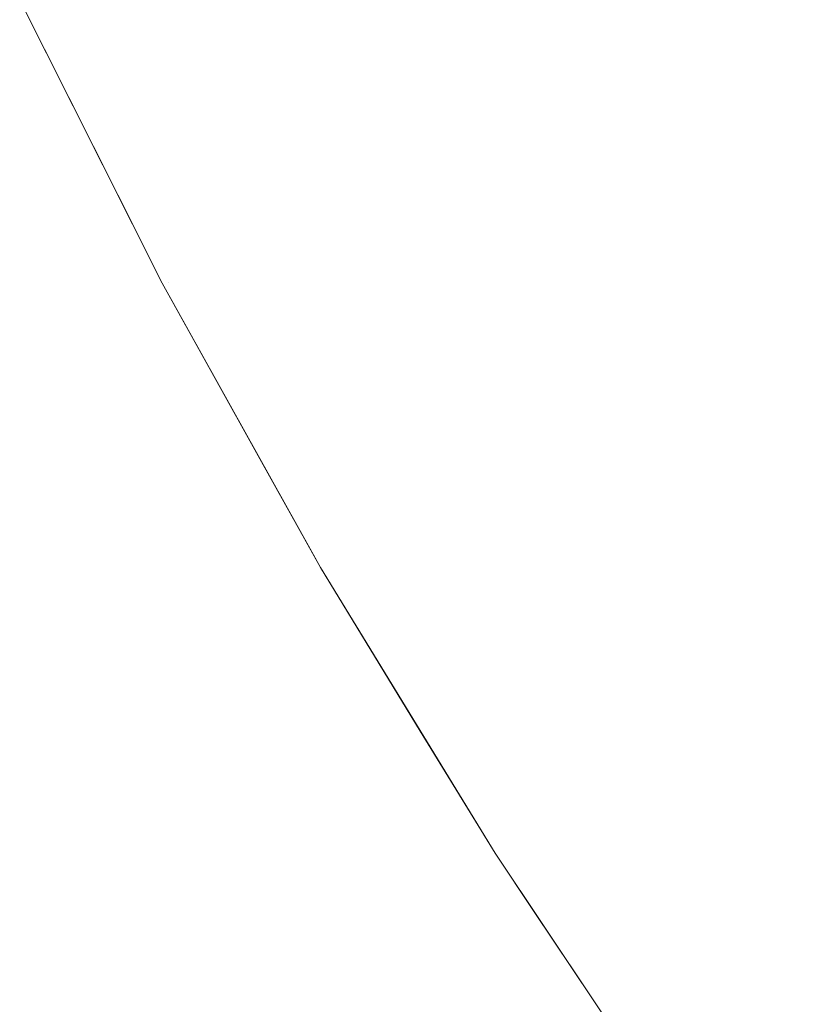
# Model space of a CAD drawing. Header units: centimetres. Extents: x -35.1 to 36.2, y 3.4 to 5.2.
# Tile 7 of 256: x -35.07875 to -35.06988, y 3.45536 to 3.46637. Entities that reach past the tile are written whole.
import ezdxf

# ---------------------------------------------------------------- set-up
doc = ezdxf.new("R2010")
doc.units = ezdxf.units.CM
doc.header["$LTSCALE"] = 2.54
doc.layers.add('Lucido design-1', color=7, linetype='Continuous')

# ---------------------------------------------------------------- blocks, each defined once
blk = doc.blocks.new('Gruppo-4-1')
at = {"color": 7, "linetype": 'Continuous', "lineweight": 9}
for points, invisible_edges in [([(-35.071119, 3.46628, -1872.283562), (-35.070499, 3.466458, -1872.282125), (-35.071424, 3.468319, -1872.282125), (-35.072049, 3.468151, -1872.283562)], 15), ([(-35.072049, 3.468151, -1872.283562), (-35.072648, 3.46799, -1872.285009), (-35.071713, 3.46611, -1872.285009), (-35.071119, 3.46628, -1872.283562)], 15), ([(-35.072281, 3.465947, -1872.286467), (-35.071713, 3.46611, -1872.285009), (-35.072648, 3.46799, -1872.285009), (-35.07322, 3.467837, -1872.286467)], 15), ([(-35.07322, 3.467837, -1872.286467), (-35.073766, 3.46769, -1872.287934), (-35.072823, 3.465792, -1872.287934), (-35.072281, 3.465947, -1872.286467)], 15), ([(-35.073337, 3.465644, -1872.289412), (-35.072823, 3.465792, -1872.287934), (-35.073766, 3.46769, -1872.287934), (-35.074284, 3.467551, -1872.289412)], 15), ([(-35.074284, 3.467551, -1872.289412), (-35.074775, 3.467419, -1872.290899), (-35.073824, 3.465505, -1872.290899), (-35.073337, 3.465644, -1872.289412)], 15), ([(-35.075201, 3.466215, -1872.93713), (-35.075672, 3.467178, -1872.93713), (-35.074775, 3.467419, -1872.940129), (-35.074308, 3.466463, -1872.940129)], 15), ([(-35.074283, 3.465373, -1872.292394), (-35.073824, 3.465505, -1872.290899), (-35.074775, 3.467419, -1872.290899), (-35.075237, 3.467294, -1872.292394)], 15), ([(-35.07097, 3.46739, -1872.948903), (-35.070499, 3.466458, -1872.948903), (-35.071713, 3.46611, -1872.946019), (-35.072189, 3.467052, -1872.946019)], 15), ([(-35.075237, 3.467294, -1872.292394), (-35.075672, 3.467178, -1872.293898), (-35.074714, 3.46525, -1872.293898), (-35.074283, 3.465373, -1872.292394)], 15), ([(-35.075981, 3.465999, -1872.934101), (-35.076454, 3.466967, -1872.934101), (-35.075672, 3.467178, -1872.93713), (-35.075201, 3.466215, -1872.93713)], 15), ([(-35.075116, 3.465134, -1872.295409), (-35.074714, 3.46525, -1872.293898), (-35.075672, 3.467178, -1872.293898), (-35.076078, 3.467069, -1872.295409)], 15), ([(-35.076078, 3.467069, -1872.295409), (-35.076454, 3.466967, -1872.296927), (-35.07549, 3.465027, -1872.296927), (-35.075116, 3.465134, -1872.295409)], 15), ([(-35.072189, 3.467052, -1872.946019), (-35.071713, 3.46611, -1872.946019), (-35.072823, 3.465792, -1872.943094), (-35.073303, 3.466742, -1872.943094)], 15), ([(-35.076645, 3.465814, -1872.931044), (-35.077121, 3.466788, -1872.931044), (-35.076454, 3.466967, -1872.934101), (-35.075981, 3.465999, -1872.934101)], 15), ([(-35.076802, 3.466874, -1872.298453), (-35.077121, 3.466788, -1872.299984), (-35.076151, 3.464837, -1872.299984), (-35.075835, 3.464928, -1872.298453)], 15), ([(-35.075835, 3.464928, -1872.298453), (-35.07549, 3.465027, -1872.296927), (-35.076454, 3.466967, -1872.296927), (-35.076802, 3.466874, -1872.298453)], 15), ([(-35.07719, 3.465663, -1872.927965), (-35.077668, 3.466641, -1872.927965), (-35.077121, 3.466788, -1872.931044), (-35.076645, 3.465814, -1872.931044)], 15), ([(-35.076438, 3.464755, -1872.301521), (-35.076151, 3.464837, -1872.299984), (-35.077121, 3.466788, -1872.299984), (-35.077409, 3.466711, -1872.301521)], 15), ([(-35.070012, 3.465523, -1872.948903), (-35.070499, 3.466458, -1872.948903), (-35.069183, 3.466835, -1872.95174), (-35.068701, 3.46591, -1872.95174)], 15), ([(-35.077409, 3.466711, -1872.301521), (-35.077668, 3.466641, -1872.303063), (-35.076695, 3.464682, -1872.303063), (-35.076438, 3.464755, -1872.301521)], 15), ([(-35.073303, 3.466742, -1872.943094), (-35.072823, 3.465792, -1872.943094), (-35.073824, 3.465505, -1872.940129), (-35.074308, 3.466463, -1872.940129)], 15), ([(-35.078633, 3.466382, -1872.313952), (-35.078748, 3.466586, -1872.315514), (-35.077653, 3.46441, -1872.315514), (-35.077651, 3.464407, -1872.313952)], 13), ([(-35.077653, 3.46441, -1872.315514), (-35.078748, 3.466586, -1872.315514), (-35.078748, 3.466586, -1872.915514), (-35.078151, 3.4654, -1872.915514)], 10), ([(-35.078151, 3.4654, -1872.915514), (-35.078748, 3.466586, -1872.915514), (-35.078586, 3.466394, -1872.918638), (-35.078105, 3.465409, -1872.918638)], 14), ([(-35.077616, 3.465545, -1872.924868), (-35.078096, 3.466526, -1872.924868), (-35.077668, 3.466641, -1872.927965), (-35.07719, 3.465663, -1872.927965)], 15), ([(-35.077897, 3.466579, -1872.304609), (-35.078096, 3.466526, -1872.30616), (-35.077119, 3.46456, -1872.30616), (-35.076922, 3.464617, -1872.304609)], 15), ([(-35.076922, 3.464617, -1872.304609), (-35.076695, 3.464682, -1872.303063), (-35.077668, 3.466641, -1872.303063), (-35.077897, 3.466579, -1872.304609)], 15), ([(-35.069853, 3.466643, -1872.280701), (-35.070499, 3.466458, -1872.282125), (-35.069507, 3.464585, -1872.282125), (-35.068867, 3.46478, -1872.280701)], 15), ([(-35.078105, 3.465409, -1872.918638), (-35.078586, 3.466394, -1872.918638), (-35.078402, 3.466444, -1872.921758), (-35.077921, 3.46546, -1872.921758)], 15), ([(-35.077529, 3.464442, -1872.310829), (-35.077423, 3.464473, -1872.30927), (-35.078402, 3.466444, -1872.30927), (-35.07851, 3.466415, -1872.310829)], 15), ([(-35.077921, 3.46546, -1872.921758), (-35.078402, 3.466444, -1872.921758), (-35.078096, 3.466526, -1872.924868), (-35.077616, 3.465545, -1872.924868)], 15), ([(-35.078264, 3.466481, -1872.307713), (-35.078402, 3.466444, -1872.30927), (-35.077423, 3.464473, -1872.30927), (-35.077286, 3.464512, -1872.307713)], 15), ([(-35.077286, 3.464512, -1872.307713), (-35.077119, 3.46456, -1872.30616), (-35.078096, 3.466526, -1872.30616), (-35.078264, 3.466481, -1872.307713)], 15), ([(-35.074308, 3.466463, -1872.940129), (-35.073824, 3.465505, -1872.940129), (-35.074714, 3.46525, -1872.93713), (-35.075201, 3.466215, -1872.93713)], 15), ([(-35.071221, 3.465165, -1872.946019), (-35.071713, 3.46611, -1872.946019), (-35.070499, 3.466458, -1872.948903), (-35.070012, 3.465523, -1872.948903)], 15), ([(-35.070122, 3.464397, -1872.283562), (-35.069507, 3.464585, -1872.282125), (-35.070499, 3.466458, -1872.282125), (-35.071119, 3.46628, -1872.283562)], 15), ([(-35.077651, 3.464407, -1872.313952), (-35.077606, 3.46442, -1872.31239), (-35.078586, 3.466394, -1872.31239), (-35.078633, 3.466382, -1872.313952)], 15), ([(-35.07851, 3.466415, -1872.310829), (-35.078586, 3.466394, -1872.31239), (-35.077606, 3.46442, -1872.31239), (-35.077529, 3.464442, -1872.310829)], 15), ([(-35.075201, 3.466215, -1872.93713), (-35.074714, 3.46525, -1872.93713), (-35.07549, 3.465027, -1872.934101), (-35.075981, 3.465999, -1872.934101)], 15), ([(-35.071119, 3.46628, -1872.283562), (-35.071713, 3.46611, -1872.285009), (-35.070711, 3.464217, -1872.285009), (-35.070122, 3.464397, -1872.283562)], 15), ([(-35.072325, 3.464838, -1872.943094), (-35.072823, 3.465792, -1872.943094), (-35.071713, 3.46611, -1872.946019), (-35.071221, 3.465165, -1872.946019)], 15), ([(-35.071274, 3.464045, -1872.286467), (-35.070711, 3.464217, -1872.285009), (-35.071713, 3.46611, -1872.285009), (-35.072281, 3.465947, -1872.286467)], 15), ([(-35.075981, 3.465999, -1872.934101), (-35.07549, 3.465027, -1872.934101), (-35.076151, 3.464837, -1872.931044), (-35.076645, 3.465814, -1872.931044)], 15), ([(-35.072281, 3.465947, -1872.286467), (-35.072823, 3.465792, -1872.287934), (-35.071811, 3.463881, -1872.287934), (-35.071274, 3.464045, -1872.286467)], 15), ([(-35.068701, 3.46591, -1872.95174), (-35.068202, 3.464983, -1872.95174), (-35.069507, 3.464585, -1872.948903), (-35.070012, 3.465523, -1872.948903)], 15), ([(-35.076645, 3.465814, -1872.931044), (-35.076151, 3.464837, -1872.931044), (-35.076695, 3.464682, -1872.927965), (-35.07719, 3.465663, -1872.927965)], 15), ([(-35.073322, 3.464543, -1872.940129), (-35.073824, 3.465505, -1872.940129), (-35.072823, 3.465792, -1872.943094), (-35.072325, 3.464838, -1872.943094)], 15), ([(-35.072321, 3.463726, -1872.289412), (-35.071811, 3.463881, -1872.287934), (-35.072823, 3.465792, -1872.287934), (-35.073337, 3.465644, -1872.289412)], 15), ([(-35.07719, 3.465663, -1872.927965), (-35.076695, 3.464682, -1872.927965), (-35.077119, 3.46456, -1872.924868), (-35.077616, 3.465545, -1872.924868)], 15), ([(-35.073337, 3.465644, -1872.289412), (-35.073824, 3.465505, -1872.290899), (-35.072804, 3.463579, -1872.290899), (-35.072321, 3.463726, -1872.289412)], 15), ([(-35.077921, 3.46546, -1872.921758), (-35.077423, 3.464473, -1872.921758), (-35.077606, 3.46442, -1872.918638), (-35.078105, 3.465409, -1872.918638)], 15), ([(-35.077616, 3.465545, -1872.924868), (-35.077119, 3.46456, -1872.924868), (-35.077423, 3.464473, -1872.921758), (-35.077921, 3.46546, -1872.921758)], 15), ([(-35.074209, 3.464281, -1872.93713), (-35.074714, 3.46525, -1872.93713), (-35.073824, 3.465505, -1872.940129), (-35.073322, 3.464543, -1872.940129)], 15), ([(-35.073259, 3.46344, -1872.292394), (-35.072804, 3.463579, -1872.290899), (-35.073824, 3.465505, -1872.290899), (-35.074283, 3.465373, -1872.292394)], 15), ([(-35.070012, 3.465523, -1872.948903), (-35.069507, 3.464585, -1872.948903), (-35.070711, 3.464217, -1872.946019), (-35.071221, 3.465165, -1872.946019)], 15), ([(-35.078105, 3.465409, -1872.918638), (-35.077606, 3.46442, -1872.918638), (-35.077156, 3.463423, -1872.915514), (-35.078151, 3.4654, -1872.915514)], 11), ([(-35.078151, 3.4654, -1872.915514), (-35.077156, 3.463423, -1872.915514), (-35.077653, 3.46441, -1872.315514)], 10), ([(-35.074283, 3.465373, -1872.292394), (-35.074714, 3.46525, -1872.293898), (-35.073686, 3.463309, -1872.293898), (-35.073259, 3.46344, -1872.292394)], 15), ([(-35.074982, 3.464052, -1872.934101), (-35.07549, 3.465027, -1872.934101), (-35.074714, 3.46525, -1872.93713), (-35.074209, 3.464281, -1872.93713)], 15), ([(-35.074085, 3.463187, -1872.295409), (-35.073686, 3.463309, -1872.293898), (-35.074714, 3.46525, -1872.293898), (-35.075116, 3.465134, -1872.295409)], 15), ([(-35.075116, 3.465134, -1872.295409), (-35.07549, 3.465027, -1872.296927), (-35.074456, 3.463074, -1872.296927), (-35.074085, 3.463187, -1872.295409)], 15), ([(-35.071221, 3.465165, -1872.946019), (-35.070711, 3.464217, -1872.946019), (-35.071811, 3.463881, -1872.943094), (-35.072325, 3.464838, -1872.943094)], 15), ([(-35.07564, 3.463857, -1872.931044), (-35.076151, 3.464837, -1872.931044), (-35.07549, 3.465027, -1872.934101), (-35.074982, 3.464052, -1872.934101)], 15), ([(-35.074798, 3.46297, -1872.298453), (-35.074456, 3.463074, -1872.296927), (-35.07549, 3.465027, -1872.296927), (-35.075835, 3.464928, -1872.298453)], 15), ([(-35.075835, 3.464928, -1872.298453), (-35.076151, 3.464837, -1872.299984), (-35.075112, 3.462874, -1872.299984), (-35.074798, 3.46297, -1872.298453)], 15), ([(-35.076181, 3.463697, -1872.927965), (-35.076695, 3.464682, -1872.927965), (-35.076151, 3.464837, -1872.931044), (-35.07564, 3.463857, -1872.931044)], 15), ([(-35.075396, 3.462787, -1872.301521), (-35.075112, 3.462874, -1872.299984), (-35.076151, 3.464837, -1872.299984), (-35.076438, 3.464755, -1872.301521)], 15), ([(-35.072325, 3.464838, -1872.943094), (-35.071811, 3.463881, -1872.943094), (-35.072804, 3.463579, -1872.940129), (-35.073322, 3.464543, -1872.940129)], 15), ([(-35.076604, 3.463572, -1872.924868), (-35.077119, 3.46456, -1872.924868), (-35.076695, 3.464682, -1872.927965), (-35.076181, 3.463697, -1872.927965)], 15), ([(-35.075876, 3.462641, -1872.304609), (-35.07565, 3.46271, -1872.303063), (-35.076695, 3.464682, -1872.303063), (-35.076922, 3.464617, -1872.304609)], 15), ([(-35.076438, 3.464755, -1872.301521), (-35.076695, 3.464682, -1872.303063), (-35.07565, 3.46271, -1872.303063), (-35.075396, 3.462787, -1872.301521)], 15), ([(-35.076922, 3.464617, -1872.304609), (-35.077119, 3.46456, -1872.30616), (-35.076071, 3.462581, -1872.30616), (-35.075876, 3.462641, -1872.304609)], 15), ([(-35.070184, 3.463267, -1872.946019), (-35.070711, 3.464217, -1872.946019), (-35.069507, 3.464585, -1872.948903), (-35.068985, 3.463644, -1872.948903)], 15), ([(-35.069055, 3.462503, -1872.283562), (-35.068446, 3.462701, -1872.282125), (-35.069507, 3.464585, -1872.282125), (-35.070122, 3.464397, -1872.283562)], 15), ([(-35.077089, 3.463429, -1872.918638), (-35.077606, 3.46442, -1872.918638), (-35.077423, 3.464473, -1872.921758), (-35.076907, 3.463483, -1872.921758)], 15), ([(-35.076478, 3.462457, -1872.310829), (-35.076373, 3.462489, -1872.30927), (-35.077423, 3.464473, -1872.30927), (-35.077529, 3.464442, -1872.310829)], 15), ([(-35.076907, 3.463483, -1872.921758), (-35.077423, 3.464473, -1872.921758), (-35.077119, 3.46456, -1872.924868), (-35.076604, 3.463572, -1872.924868)], 15), ([(-35.077286, 3.464512, -1872.307713), (-35.077423, 3.464473, -1872.30927), (-35.076373, 3.462489, -1872.30927), (-35.076237, 3.462531, -1872.307713)], 15), ([(-35.076237, 3.462531, -1872.307713), (-35.076071, 3.462581, -1872.30616), (-35.077119, 3.46456, -1872.30616), (-35.077286, 3.464512, -1872.307713)], 15), ([(-35.073322, 3.464543, -1872.940129), (-35.072804, 3.463579, -1872.940129), (-35.073686, 3.463309, -1872.93713), (-35.074209, 3.464281, -1872.93713)], 15), ([(-35.077651, 3.464407, -1872.313952), (-35.077653, 3.46441, -1872.315514), (-35.077156, 3.463423, -1872.315514)], 9), ([(-35.077156, 3.463423, -1872.915514), (-35.077156, 3.463423, -1872.315514), (-35.077653, 3.46441, -1872.315514)], 9), ([(-35.076599, 3.46242, -1872.313952), (-35.076554, 3.462434, -1872.31239), (-35.077606, 3.46442, -1872.31239), (-35.077651, 3.464407, -1872.313952)], 15), ([(-35.077156, 3.463423, -1872.315514), (-35.076599, 3.46242, -1872.313952), (-35.077651, 3.464407, -1872.313952)], 11), ([(-35.077529, 3.464442, -1872.310829), (-35.077606, 3.46442, -1872.31239), (-35.076554, 3.462434, -1872.31239), (-35.076478, 3.462457, -1872.310829)], 15), ([(-35.077156, 3.463423, -1872.915514), (-35.077606, 3.46442, -1872.918638), (-35.077089, 3.463429, -1872.918638)], 11), ([(-35.070122, 3.464397, -1872.283562), (-35.070711, 3.464217, -1872.285009), (-35.069639, 3.462314, -1872.285009), (-35.069055, 3.462503, -1872.283562)], 15), ([(-35.074209, 3.464281, -1872.93713), (-35.073686, 3.463309, -1872.93713), (-35.074456, 3.463074, -1872.934101), (-35.074982, 3.464052, -1872.934101)], 15), ([(-35.071279, 3.462922, -1872.943094), (-35.071811, 3.463881, -1872.943094), (-35.070711, 3.464217, -1872.946019), (-35.070184, 3.463267, -1872.946019)], 15), ([(-35.070197, 3.462133, -1872.286467), (-35.069639, 3.462314, -1872.285009), (-35.070711, 3.464217, -1872.285009), (-35.071274, 3.464045, -1872.286467)], 15), ([(-35.074982, 3.464052, -1872.934101), (-35.074456, 3.463074, -1872.934101), (-35.075112, 3.462874, -1872.931044), (-35.07564, 3.463857, -1872.931044)], 15), ([(-35.071274, 3.464045, -1872.286467), (-35.071811, 3.463881, -1872.287934), (-35.070729, 3.46196, -1872.287934), (-35.070197, 3.462133, -1872.286467)], 15), ([(-35.07564, 3.463857, -1872.931044), (-35.075112, 3.462874, -1872.931044), (-35.07565, 3.46271, -1872.927965), (-35.076181, 3.463697, -1872.927965)], 15), ([(-35.072267, 3.462611, -1872.940129), (-35.072804, 3.463579, -1872.940129), (-35.071811, 3.463881, -1872.943094), (-35.071279, 3.462922, -1872.943094)], 15), ([(-35.071234, 3.461796, -1872.289412), (-35.070729, 3.46196, -1872.287934), (-35.071811, 3.463881, -1872.287934), (-35.072321, 3.463726, -1872.289412)], 15), ([(-35.076181, 3.463697, -1872.927965), (-35.07565, 3.46271, -1872.927965), (-35.076071, 3.462581, -1872.924868), (-35.076604, 3.463572, -1872.924868)], 15), ([(-35.072321, 3.463726, -1872.289412), (-35.072804, 3.463579, -1872.290899), (-35.071713, 3.461641, -1872.290899), (-35.071234, 3.461796, -1872.289412)], 15), ([(-35.073146, 3.462335, -1872.93713), (-35.073686, 3.463309, -1872.93713), (-35.072804, 3.463579, -1872.940129), (-35.072267, 3.462611, -1872.940129)], 15), ([(-35.072164, 3.461495, -1872.292394), (-35.071713, 3.461641, -1872.290899), (-35.072804, 3.463579, -1872.290899), (-35.073259, 3.46344, -1872.292394)], 15), ([(-35.068985, 3.463644, -1872.948903), (-35.068446, 3.462701, -1872.948903), (-35.069639, 3.462314, -1872.946019), (-35.070184, 3.463267, -1872.946019)], 15), ([(-35.076907, 3.463483, -1872.921758), (-35.076373, 3.462489, -1872.921758), (-35.076554, 3.462434, -1872.918638), (-35.077089, 3.463429, -1872.918638)], 15), ([(-35.076604, 3.463572, -1872.924868), (-35.076071, 3.462581, -1872.924868), (-35.076373, 3.462489, -1872.921758), (-35.076907, 3.463483, -1872.921758)], 15), ([(-35.077089, 3.463429, -1872.918638), (-35.076554, 3.462434, -1872.918638), (-35.0766, 3.462423, -1872.915514), (-35.077156, 3.463423, -1872.915514)], 11), ([(-35.076599, 3.46242, -1872.313952), (-35.077156, 3.463423, -1872.315514), (-35.075485, 3.460419, -1872.315514), (-35.075474, 3.460422, -1872.313952)], 13), ([(-35.075388, 3.460244, -1872.315514), (-35.075485, 3.460419, -1872.315514), (-35.077156, 3.463423, -1872.915514), (-35.0766, 3.462423, -1872.915514)], 10), ([(-35.075485, 3.460419, -1872.315514), (-35.077156, 3.463423, -1872.315514), (-35.077156, 3.463423, -1872.915514)], 10), ([(-35.073259, 3.46344, -1872.292394), (-35.073686, 3.463309, -1872.293898), (-35.072587, 3.461358, -1872.293898), (-35.072164, 3.461495, -1872.292394)], 15), ([(-35.073912, 3.462093, -1872.934101), (-35.074456, 3.463074, -1872.934101), (-35.073686, 3.463309, -1872.93713), (-35.073146, 3.462335, -1872.93713)], 15), ([(-35.072983, 3.461229, -1872.295409), (-35.072587, 3.461358, -1872.293898), (-35.073686, 3.463309, -1872.293898), (-35.074085, 3.463187, -1872.295409)], 15), ([(-35.070184, 3.463267, -1872.946019), (-35.069639, 3.462314, -1872.946019), (-35.070729, 3.46196, -1872.943094), (-35.071279, 3.462922, -1872.943094)], 15), ([(-35.074085, 3.463187, -1872.295409), (-35.074456, 3.463074, -1872.296927), (-35.07335, 3.46111, -1872.296927), (-35.072983, 3.461229, -1872.295409)], 15), ([(-35.074565, 3.461888, -1872.931044), (-35.075112, 3.462874, -1872.931044), (-35.074456, 3.463074, -1872.934101), (-35.073912, 3.462093, -1872.934101)], 15), ([(-35.073689, 3.461, -1872.298453), (-35.07335, 3.46111, -1872.296927), (-35.074456, 3.463074, -1872.296927), (-35.074798, 3.46297, -1872.298453)], 15), ([(-35.074798, 3.46297, -1872.298453), (-35.075112, 3.462874, -1872.299984), (-35.074, 3.4609, -1872.299984), (-35.073689, 3.461, -1872.298453)], 15), ([(-35.071279, 3.462922, -1872.943094), (-35.070729, 3.46196, -1872.943094), (-35.071713, 3.461641, -1872.940129), (-35.072267, 3.462611, -1872.940129)], 15), ([(-35.075101, 3.461719, -1872.927965), (-35.07565, 3.46271, -1872.927965), (-35.075112, 3.462874, -1872.931044), (-35.074565, 3.461888, -1872.931044)], 15), ([(-35.074281, 3.460808, -1872.301521), (-35.074, 3.4609, -1872.299984), (-35.075112, 3.462874, -1872.299984), (-35.075396, 3.462787, -1872.301521)], 15), ([(-35.07552, 3.461588, -1872.924868), (-35.076071, 3.462581, -1872.924868), (-35.07565, 3.46271, -1872.927965), (-35.075101, 3.461719, -1872.927965)], 15), ([(-35.074757, 3.460654, -1872.304609), (-35.074534, 3.460726, -1872.303063), (-35.07565, 3.46271, -1872.303063), (-35.075876, 3.462641, -1872.304609)], 15), ([(-35.075396, 3.462787, -1872.301521), (-35.07565, 3.46271, -1872.303063), (-35.074534, 3.460726, -1872.303063), (-35.074281, 3.460808, -1872.301521)], 15), ([(-35.075876, 3.462641, -1872.304609), (-35.076071, 3.462581, -1872.30616), (-35.074951, 3.460591, -1872.30616), (-35.074757, 3.460654, -1872.304609)], 15), ([(-35.072267, 3.462611, -1872.940129), (-35.071713, 3.461641, -1872.940129), (-35.072587, 3.461358, -1872.93713), (-35.073146, 3.462335, -1872.93713)], 15), ([(-35.076001, 3.461436, -1872.918638), (-35.076554, 3.462434, -1872.918638), (-35.076373, 3.462489, -1872.921758), (-35.07582, 3.461493, -1872.921758)], 15), ([(-35.075354, 3.46046, -1872.310829), (-35.075249, 3.460494, -1872.30927), (-35.076373, 3.462489, -1872.30927), (-35.076478, 3.462457, -1872.310829)], 15), ([(-35.07582, 3.461493, -1872.921758), (-35.076373, 3.462489, -1872.921758), (-35.076071, 3.462581, -1872.924868), (-35.07552, 3.461588, -1872.924868)], 15), ([(-35.076237, 3.462531, -1872.307713), (-35.076373, 3.462489, -1872.30927), (-35.075249, 3.460494, -1872.30927), (-35.075115, 3.460538, -1872.307713)], 15), ([(-35.075115, 3.460538, -1872.307713), (-35.074951, 3.460591, -1872.30616), (-35.076071, 3.462581, -1872.30616), (-35.076237, 3.462531, -1872.307713)], 15), ([(-35.076045, 3.461426, -1872.915514), (-35.0766, 3.462423, -1872.915514), (-35.076554, 3.462434, -1872.918638), (-35.076001, 3.461436, -1872.918638)], 14), ([(-35.0766, 3.462423, -1872.915514), (-35.076045, 3.461426, -1872.915514), (-35.075388, 3.460244, -1872.915514), (-35.075388, 3.460244, -1872.315514)], 12), ([(-35.075474, 3.460422, -1872.313952), (-35.075429, 3.460436, -1872.31239), (-35.076554, 3.462434, -1872.31239), (-35.076599, 3.46242, -1872.313952)], 15), ([(-35.076478, 3.462457, -1872.310829), (-35.076554, 3.462434, -1872.31239), (-35.075429, 3.460436, -1872.31239), (-35.075354, 3.46046, -1872.310829)], 15), ([(-35.073146, 3.462335, -1872.93713), (-35.072587, 3.461358, -1872.93713), (-35.07335, 3.46111, -1872.934101), (-35.073912, 3.462093, -1872.934101)], 15), ([(-35.070161, 3.460996, -1872.943094), (-35.070729, 3.46196, -1872.943094), (-35.069639, 3.462314, -1872.946019), (-35.069077, 3.461358, -1872.946019)], 15), ([(-35.069048, 3.460211, -1872.286467), (-35.068496, 3.460401, -1872.285009), (-35.069639, 3.462314, -1872.285009), (-35.070197, 3.462133, -1872.286467)], 15), ([(-35.073912, 3.462093, -1872.934101), (-35.07335, 3.46111, -1872.934101), (-35.074, 3.4609, -1872.931044), (-35.074565, 3.461888, -1872.931044)], 15), ([(-35.070197, 3.462133, -1872.286467), (-35.070729, 3.46196, -1872.287934), (-35.069575, 3.46003, -1872.287934), (-35.069048, 3.460211, -1872.286467)], 15), ([(-35.07114, 3.460669, -1872.940129), (-35.071713, 3.461641, -1872.940129), (-35.070729, 3.46196, -1872.943094), (-35.070161, 3.460996, -1872.943094)], 15), ([(-35.070075, 3.459858, -1872.289412), (-35.069575, 3.46003, -1872.287934), (-35.070729, 3.46196, -1872.287934), (-35.071234, 3.461796, -1872.289412)], 15), ([(-35.074565, 3.461888, -1872.931044), (-35.074, 3.4609, -1872.931044), (-35.074534, 3.460726, -1872.927965), (-35.075101, 3.461719, -1872.927965)], 15), ([(-35.075101, 3.461719, -1872.927965), (-35.074534, 3.460726, -1872.927965), (-35.074951, 3.460591, -1872.924868), (-35.07552, 3.461588, -1872.924868)], 15), ([(-35.071234, 3.461796, -1872.289412), (-35.071713, 3.461641, -1872.290899), (-35.070549, 3.459695, -1872.290899), (-35.070075, 3.459858, -1872.289412)], 15), ([(-35.07201, 3.460378, -1872.93713), (-35.072587, 3.461358, -1872.93713), (-35.071713, 3.461641, -1872.940129), (-35.07114, 3.460669, -1872.940129)], 15), ([(-35.070995, 3.459541, -1872.292394), (-35.070549, 3.459695, -1872.290899), (-35.071713, 3.461641, -1872.290899), (-35.072164, 3.461495, -1872.292394)], 15), ([(-35.07582, 3.461493, -1872.921758), (-35.075249, 3.460494, -1872.921758), (-35.075429, 3.460436, -1872.918638), (-35.076001, 3.461436, -1872.918638)], 15), ([(-35.07552, 3.461588, -1872.924868), (-35.074951, 3.460591, -1872.924868), (-35.075249, 3.460494, -1872.921758), (-35.07582, 3.461493, -1872.921758)], 15), ([(-35.072164, 3.461495, -1872.292394), (-35.072587, 3.461358, -1872.293898), (-35.071415, 3.459397, -1872.293898), (-35.070995, 3.459541, -1872.292394)], 15), ([(-35.076001, 3.461436, -1872.918638), (-35.075429, 3.460436, -1872.918638), (-35.075388, 3.460244, -1872.915514), (-35.076045, 3.461426, -1872.915514)], 11), ([(-35.07277, 3.460125, -1872.934101), (-35.07335, 3.46111, -1872.934101), (-35.072587, 3.461358, -1872.93713), (-35.07201, 3.460378, -1872.93713)], 15), ([(-35.071807, 3.459262, -1872.295409), (-35.071415, 3.459397, -1872.293898), (-35.072587, 3.461358, -1872.293898), (-35.072983, 3.461229, -1872.295409)], 15), ([(-35.069077, 3.461358, -1872.946019), (-35.068496, 3.460401, -1872.946019), (-35.069575, 3.46003, -1872.943094), (-35.070161, 3.460996, -1872.943094)], 15), ([(-35.072983, 3.461229, -1872.295409), (-35.07335, 3.46111, -1872.296927), (-35.07217, 3.459137, -1872.296927), (-35.071807, 3.459262, -1872.295409)], 15), ([(-35.073416, 3.459909, -1872.931044), (-35.074, 3.4609, -1872.931044), (-35.07335, 3.46111, -1872.934101), (-35.07277, 3.460125, -1872.934101)], 15), ([(-35.072506, 3.459021, -1872.298453), (-35.07217, 3.459137, -1872.296927), (-35.07335, 3.46111, -1872.296927), (-35.073689, 3.461, -1872.298453)], 15), ([(-35.073689, 3.461, -1872.298453), (-35.074, 3.4609, -1872.299984), (-35.072814, 3.458916, -1872.299984), (-35.072506, 3.459021, -1872.298453)], 15), ([(-35.070161, 3.460996, -1872.943094), (-35.069575, 3.46003, -1872.943094), (-35.070549, 3.459695, -1872.940129), (-35.07114, 3.460669, -1872.940129)], 15), ([(-35.073947, 3.459731, -1872.927965), (-35.074534, 3.460726, -1872.927965), (-35.074, 3.4609, -1872.931044), (-35.073416, 3.459909, -1872.931044)], 15), ([(-35.073092, 3.45882, -1872.301521), (-35.072814, 3.458916, -1872.299984), (-35.074, 3.4609, -1872.299984), (-35.074281, 3.460808, -1872.301521)], 15), ([(-35.074362, 3.459593, -1872.924868), (-35.074951, 3.460591, -1872.924868), (-35.074534, 3.460726, -1872.927965), (-35.073947, 3.459731, -1872.927965)], 15), ([(-35.073563, 3.458658, -1872.304609), (-35.073342, 3.458734, -1872.303063), (-35.074534, 3.460726, -1872.303063), (-35.074757, 3.460654, -1872.304609)], 15), ([(-35.074281, 3.460808, -1872.301521), (-35.074534, 3.460726, -1872.303063), (-35.073342, 3.458734, -1872.303063), (-35.073092, 3.45882, -1872.301521)], 15), ([(-35.074757, 3.460654, -1872.304609), (-35.074951, 3.460591, -1872.30616), (-35.073755, 3.458592, -1872.30616), (-35.073563, 3.458658, -1872.304609)], 15), ([(-35.07114, 3.460669, -1872.940129), (-35.070549, 3.459695, -1872.940129), (-35.071415, 3.459397, -1872.93713), (-35.07201, 3.460378, -1872.93713)], 15), ([(-35.074838, 3.459434, -1872.918638), (-35.075429, 3.460436, -1872.918638), (-35.075249, 3.460494, -1872.921758), (-35.07466, 3.459493, -1872.921758)], 15), ([(-35.074155, 3.458454, -1872.310829), (-35.074051, 3.45849, -1872.30927), (-35.075249, 3.460494, -1872.30927), (-35.075354, 3.46046, -1872.310829)], 15), ([(-35.07466, 3.459493, -1872.921758), (-35.075249, 3.460494, -1872.921758), (-35.074951, 3.460591, -1872.924868), (-35.074362, 3.459593, -1872.924868)], 15), ([(-35.075115, 3.460538, -1872.307713), (-35.075249, 3.460494, -1872.30927), (-35.074051, 3.45849, -1872.30927), (-35.073918, 3.458536, -1872.307713)], 15), ([(-35.073918, 3.458536, -1872.307713), (-35.073755, 3.458592, -1872.30616), (-35.074951, 3.460591, -1872.30616), (-35.075115, 3.460538, -1872.307713)], 15), ([(-35.075474, 3.460422, -1872.313952), (-35.075485, 3.460419, -1872.315514), (-35.075388, 3.460244, -1872.315514)], 9), ([(-35.074273, 3.458413, -1872.313952), (-35.074229, 3.458429, -1872.31239), (-35.075429, 3.460436, -1872.31239), (-35.075474, 3.460422, -1872.313952)], 15), ([(-35.074273, 3.458413, -1872.313952), (-35.075474, 3.460422, -1872.313952), (-35.075388, 3.460244, -1872.315514)], 11), ([(-35.075354, 3.46046, -1872.310829), (-35.075429, 3.460436, -1872.31239), (-35.074229, 3.458429, -1872.31239), (-35.074155, 3.458454, -1872.310829)], 15), ([(-35.075388, 3.460244, -1872.915514), (-35.075429, 3.460436, -1872.918638), (-35.074838, 3.459434, -1872.918638)], 11), ([(-35.07201, 3.460378, -1872.93713), (-35.071415, 3.459397, -1872.93713), (-35.07217, 3.459137, -1872.934101), (-35.07277, 3.460125, -1872.934101)], 15), ([(-35.075388, 3.460244, -1872.315514), (-35.073437, 3.457052, -1872.315514), (-35.074273, 3.458413, -1872.313952)], 10), ([(-35.073437, 3.457052, -1872.315514), (-35.075388, 3.460244, -1872.315514), (-35.075388, 3.460244, -1872.915514), (-35.074272, 3.458418, -1872.915514)], 10), ([(-35.074838, 3.459434, -1872.918638), (-35.074229, 3.458429, -1872.918638), (-35.074272, 3.458418, -1872.915514), (-35.075388, 3.460244, -1872.915514)], 11), ([(-35.07277, 3.460125, -1872.934101), (-35.07217, 3.459137, -1872.934101), (-35.072814, 3.458916, -1872.931044), (-35.073416, 3.459909, -1872.931044)], 15), ([(-35.069939, 3.458718, -1872.940129), (-35.070549, 3.459695, -1872.940129), (-35.069575, 3.46003, -1872.943094), (-35.06897, 3.459061, -1872.943094)], 15), ([(-35.068842, 3.457911, -1872.289412), (-35.068346, 3.458091, -1872.287934), (-35.069575, 3.46003, -1872.287934), (-35.070075, 3.459858, -1872.289412)], 15), ([(-35.073416, 3.459909, -1872.931044), (-35.072814, 3.458916, -1872.931044), (-35.073342, 3.458734, -1872.927965), (-35.073947, 3.459731, -1872.927965)], 15), ([(-35.070075, 3.459858, -1872.289412), (-35.070549, 3.459695, -1872.290899), (-35.06931, 3.45774, -1872.290899), (-35.068842, 3.457911, -1872.289412)], 15), ([(-35.073947, 3.459731, -1872.927965), (-35.073342, 3.458734, -1872.927965), (-35.073755, 3.458592, -1872.924868), (-35.074362, 3.459593, -1872.924868)], 15), ([(-35.0708, 3.458413, -1872.93713), (-35.071415, 3.459397, -1872.93713), (-35.070549, 3.459695, -1872.940129), (-35.069939, 3.458718, -1872.940129)], 15), ([(-35.069752, 3.457579, -1872.292394), (-35.06931, 3.45774, -1872.290899), (-35.070549, 3.459695, -1872.290899), (-35.070995, 3.459541, -1872.292394)], 15), ([(-35.074362, 3.459593, -1872.924868), (-35.073755, 3.458592, -1872.924868), (-35.074051, 3.45849, -1872.921758), (-35.07466, 3.459493, -1872.921758)], 15), ([(-35.070995, 3.459541, -1872.292394), (-35.071415, 3.459397, -1872.293898), (-35.070167, 3.457428, -1872.293898), (-35.069752, 3.457579, -1872.292394)], 15), ([(-35.07466, 3.459493, -1872.921758), (-35.074051, 3.45849, -1872.921758), (-35.074229, 3.458429, -1872.918638), (-35.074838, 3.459434, -1872.918638)], 15), ([(-35.071552, 3.458147, -1872.934101), (-35.07217, 3.459137, -1872.934101), (-35.071415, 3.459397, -1872.93713), (-35.0708, 3.458413, -1872.93713)], 15), ([(-35.070555, 3.457287, -1872.295409), (-35.070167, 3.457428, -1872.293898), (-35.071415, 3.459397, -1872.293898), (-35.071807, 3.459262, -1872.295409)], 15), ([(-35.071807, 3.459262, -1872.295409), (-35.07217, 3.459137, -1872.296927), (-35.070915, 3.457155, -1872.296927), (-35.070555, 3.457287, -1872.295409)], 15), ([(-35.072192, 3.45792, -1872.931044), (-35.072814, 3.458916, -1872.931044), (-35.07217, 3.459137, -1872.934101), (-35.071552, 3.458147, -1872.934101)], 15), ([(-35.071247, 3.457034, -1872.298453), (-35.070915, 3.457155, -1872.296927), (-35.07217, 3.459137, -1872.296927), (-35.072506, 3.459021, -1872.298453)], 15), ([(-35.072506, 3.459021, -1872.298453), (-35.072814, 3.458916, -1872.299984), (-35.071551, 3.456923, -1872.299984), (-35.071247, 3.457034, -1872.298453)], 15), ([(-35.06897, 3.459061, -1872.943094), (-35.068346, 3.458091, -1872.943094), (-35.06931, 3.45774, -1872.940129), (-35.069939, 3.458718, -1872.940129)], 15), ([(-35.072718, 3.457734, -1872.927965), (-35.073342, 3.458734, -1872.927965), (-35.072814, 3.458916, -1872.931044), (-35.072192, 3.45792, -1872.931044)], 15), ([(-35.071827, 3.456823, -1872.301521), (-35.071551, 3.456923, -1872.299984), (-35.072814, 3.458916, -1872.299984), (-35.073092, 3.45882, -1872.301521)], 15), ([(-35.073129, 3.457589, -1872.924868), (-35.073755, 3.458592, -1872.924868), (-35.073342, 3.458734, -1872.927965), (-35.072718, 3.457734, -1872.927965)], 15), ([(-35.072293, 3.456653, -1872.304609), (-35.072074, 3.456733, -1872.303063), (-35.073342, 3.458734, -1872.303063), (-35.073563, 3.458658, -1872.304609)], 15), ([(-35.073092, 3.45882, -1872.301521), (-35.073342, 3.458734, -1872.303063), (-35.072074, 3.456733, -1872.303063), (-35.071827, 3.456823, -1872.301521)], 15), ([(-35.073563, 3.458658, -1872.304609), (-35.073755, 3.458592, -1872.30616), (-35.072483, 3.456584, -1872.30616), (-35.072293, 3.456653, -1872.304609)], 15), ([(-35.069939, 3.458718, -1872.940129), (-35.06931, 3.45774, -1872.940129), (-35.070167, 3.457428, -1872.93713), (-35.0708, 3.458413, -1872.93713)], 15), ([(-35.073423, 3.457484, -1872.921758), (-35.074051, 3.45849, -1872.921758), (-35.073755, 3.458592, -1872.924868), (-35.073129, 3.457589, -1872.924868)], 15), ([(-35.073918, 3.458536, -1872.307713), (-35.074051, 3.45849, -1872.30927), (-35.072775, 3.456477, -1872.30927), (-35.072644, 3.456525, -1872.307713)], 15), ([(-35.072644, 3.456525, -1872.307713), (-35.072483, 3.456584, -1872.30616), (-35.073755, 3.458592, -1872.30616), (-35.073918, 3.458536, -1872.307713)], 15), ([(-35.072995, 3.456397, -1872.313952), (-35.072951, 3.456413, -1872.31239), (-35.074229, 3.458429, -1872.31239), (-35.074273, 3.458413, -1872.313952)], 15), ([(-35.072995, 3.456397, -1872.313952), (-35.074273, 3.458413, -1872.313952), (-35.073437, 3.457052, -1872.315514)], 11), ([(-35.073437, 3.457052, -1872.915514), (-35.074272, 3.458418, -1872.915514), (-35.074229, 3.458429, -1872.918638), (-35.0736, 3.457422, -1872.918638)], 14), ([(-35.074272, 3.458418, -1872.915514), (-35.073437, 3.457052, -1872.915514), (-35.073437, 3.457052, -1872.315514)], 10), ([(-35.0736, 3.457422, -1872.918638), (-35.074229, 3.458429, -1872.918638), (-35.074051, 3.45849, -1872.921758), (-35.073423, 3.457484, -1872.921758)], 15), ([(-35.074155, 3.458454, -1872.310829), (-35.074229, 3.458429, -1872.31239), (-35.072951, 3.456413, -1872.31239), (-35.072878, 3.45644, -1872.310829)], 15), ([(-35.072878, 3.45644, -1872.310829), (-35.072775, 3.456477, -1872.30927), (-35.074051, 3.45849, -1872.30927), (-35.074155, 3.458454, -1872.310829)], 15), ([(-35.0708, 3.458413, -1872.93713), (-35.070167, 3.457428, -1872.93713), (-35.070915, 3.457155, -1872.934101), (-35.071552, 3.458147, -1872.934101)], 15), ([(-35.071552, 3.458147, -1872.934101), (-35.070915, 3.457155, -1872.934101), (-35.071551, 3.456923, -1872.931044), (-35.072192, 3.45792, -1872.931044)], 15), ([(-35.072192, 3.45792, -1872.931044), (-35.071551, 3.456923, -1872.931044), (-35.072074, 3.456733, -1872.927965), (-35.072718, 3.457734, -1872.927965)], 15), ([(-35.072718, 3.457734, -1872.927965), (-35.072074, 3.456733, -1872.927965), (-35.072483, 3.456584, -1872.924868), (-35.073129, 3.457589, -1872.924868)], 15), ([(-35.069514, 3.456441, -1872.93713), (-35.070167, 3.457428, -1872.93713), (-35.06931, 3.45774, -1872.940129), (-35.068662, 3.45676, -1872.940129)], 15), ([(-35.073129, 3.457589, -1872.924868), (-35.072483, 3.456584, -1872.924868), (-35.072775, 3.456477, -1872.921758), (-35.073423, 3.457484, -1872.921758)], 15), ([(-35.069752, 3.457579, -1872.292394), (-35.070167, 3.457428, -1872.293898), (-35.068842, 3.455453, -1872.293898), (-35.068432, 3.455611, -1872.292394)], 15), ([(-35.073423, 3.457484, -1872.921758), (-35.072775, 3.456477, -1872.921758), (-35.072951, 3.456413, -1872.918638), (-35.0736, 3.457422, -1872.918638)], 15), ([(-35.0736, 3.457422, -1872.918638), (-35.072951, 3.456413, -1872.918638), (-35.073437, 3.457052, -1872.915514)], 11), ([(-35.070258, 3.456162, -1872.934101), (-35.070915, 3.457155, -1872.934101), (-35.070167, 3.457428, -1872.93713), (-35.069514, 3.456441, -1872.93713)], 15), ([(-35.069225, 3.455305, -1872.295409), (-35.068842, 3.455453, -1872.293898), (-35.070167, 3.457428, -1872.293898), (-35.070555, 3.457287, -1872.295409)], 15), ([(-35.070555, 3.457287, -1872.295409), (-35.070915, 3.457155, -1872.296927), (-35.069581, 3.455168, -1872.296927), (-35.069225, 3.455305, -1872.295409)], 15), ([(-35.070891, 3.455925, -1872.931044), (-35.071551, 3.456923, -1872.931044), (-35.070915, 3.457155, -1872.934101), (-35.070258, 3.456162, -1872.934101)], 15), ([(-35.06991, 3.455041, -1872.298453), (-35.069581, 3.455168, -1872.296927), (-35.070915, 3.457155, -1872.296927), (-35.071247, 3.457034, -1872.298453)], 15), ([(-35.073437, 3.457052, -1872.315514), (-35.072999, 3.456399, -1872.315514), (-35.072995, 3.456397, -1872.313952)], 10), ([(-35.072999, 3.456399, -1872.315514), (-35.073437, 3.457052, -1872.915514), (-35.072325, 3.455392, -1872.915514)], 9), ([(-35.072999, 3.456399, -1872.315514), (-35.073437, 3.457052, -1872.315514), (-35.073437, 3.457052, -1872.915514)], 10), ([(-35.072325, 3.455392, -1872.915514), (-35.073437, 3.457052, -1872.915514), (-35.072951, 3.456413, -1872.918638), (-35.072283, 3.455403, -1872.918638)], 14), ([(-35.071247, 3.457034, -1872.298453), (-35.071551, 3.456923, -1872.299984), (-35.07021, 3.454925, -1872.299984), (-35.06991, 3.455041, -1872.298453)], 15), ([(-35.071411, 3.45573, -1872.927965), (-35.072074, 3.456733, -1872.927965), (-35.071551, 3.456923, -1872.931044), (-35.070891, 3.455925, -1872.931044)], 15), ([(-35.070483, 3.45482, -1872.301521), (-35.07021, 3.454925, -1872.299984), (-35.071551, 3.456923, -1872.299984), (-35.071827, 3.456823, -1872.301521)], 15), ([(-35.071827, 3.456823, -1872.301521), (-35.072074, 3.456733, -1872.303063), (-35.070728, 3.454726, -1872.303063), (-35.070483, 3.45482, -1872.301521)], 15), ([(-35.071817, 3.455578, -1872.924868), (-35.072483, 3.456584, -1872.924868), (-35.072074, 3.456733, -1872.927965), (-35.071411, 3.45573, -1872.927965)], 15), ([(-35.072293, 3.456653, -1872.304609), (-35.072483, 3.456584, -1872.30616), (-35.071131, 3.45457, -1872.30616), (-35.070944, 3.454642, -1872.304609)], 15), ([(-35.070944, 3.454642, -1872.304609), (-35.070728, 3.454726, -1872.303063), (-35.072074, 3.456733, -1872.303063), (-35.072293, 3.456653, -1872.304609)], 15), ([(-35.072108, 3.455469, -1872.921758), (-35.072775, 3.456477, -1872.921758), (-35.072483, 3.456584, -1872.924868), (-35.071817, 3.455578, -1872.924868)], 15), ([(-35.071291, 3.454509, -1872.307713), (-35.071131, 3.45457, -1872.30616), (-35.072483, 3.456584, -1872.30616), (-35.072644, 3.456525, -1872.307713)], 15), ([(-35.072283, 3.455403, -1872.918638), (-35.072951, 3.456413, -1872.918638), (-35.072775, 3.456477, -1872.921758), (-35.072108, 3.455469, -1872.921758)], 15), ([(-35.072878, 3.45644, -1872.310829), (-35.072951, 3.456413, -1872.31239), (-35.071595, 3.454391, -1872.31239), (-35.071522, 3.454419, -1872.310829)], 15), ([(-35.071522, 3.454419, -1872.310829), (-35.071421, 3.454458, -1872.30927), (-35.072775, 3.456477, -1872.30927), (-35.072878, 3.45644, -1872.310829)], 15), ([(-35.072644, 3.456525, -1872.307713), (-35.072775, 3.456477, -1872.30927), (-35.071421, 3.454458, -1872.30927), (-35.071291, 3.454509, -1872.307713)], 15), ([(-35.069514, 3.456441, -1872.93713), (-35.068842, 3.455453, -1872.93713), (-35.069581, 3.455168, -1872.934101), (-35.070258, 3.456162, -1872.934101)], 15), ([(-35.072995, 3.456397, -1872.313952), (-35.072999, 3.456399, -1872.315514), (-35.071292, 3.453849, -1872.315514), (-35.071638, 3.454375, -1872.313952)], 13), ([(-35.072325, 3.455392, -1872.915514), (-35.071292, 3.453849, -1872.915514), (-35.071292, 3.453849, -1872.315514), (-35.072999, 3.456399, -1872.315514)], 10), ([(-35.071638, 3.454375, -1872.313952), (-35.071595, 3.454391, -1872.31239), (-35.072951, 3.456413, -1872.31239), (-35.072995, 3.456397, -1872.313952)], 15), ([(-35.070258, 3.456162, -1872.934101), (-35.069581, 3.455168, -1872.934101), (-35.07021, 3.454925, -1872.931044), (-35.070891, 3.455925, -1872.931044)], 15), ([(-35.070891, 3.455925, -1872.931044), (-35.07021, 3.454925, -1872.931044), (-35.070728, 3.454726, -1872.927965), (-35.071411, 3.45573, -1872.927965)], 15), ([(-35.071411, 3.45573, -1872.927965), (-35.070728, 3.454726, -1872.927965), (-35.071131, 3.45457, -1872.924868), (-35.071817, 3.455578, -1872.924868)], 15), ([(-35.071817, 3.455578, -1872.924868), (-35.071131, 3.45457, -1872.924868), (-35.071421, 3.454458, -1872.921758), (-35.072108, 3.455469, -1872.921758)], 15), ([(-35.072108, 3.455469, -1872.921758), (-35.071421, 3.454458, -1872.921758), (-35.071595, 3.454391, -1872.918638), (-35.072283, 3.455403, -1872.918638)], 15), ([(-35.072283, 3.455403, -1872.918638), (-35.071595, 3.454391, -1872.918638), (-35.071292, 3.453849, -1872.915514), (-35.072325, 3.455392, -1872.915514)], 11)]:
    blk.add_3dface(points, dxfattribs=dict(at, invisible_edges=invisible_edges))

msp = doc.modelspace()

# ---------------------------------------------------------------- block references
at = {"layer": 'Lucido design-1', "color": 7}
msp.add_blockref('Gruppo-4-1', (0, 0), dxfattribs=at)

doc.saveas('drawing.dxf')
